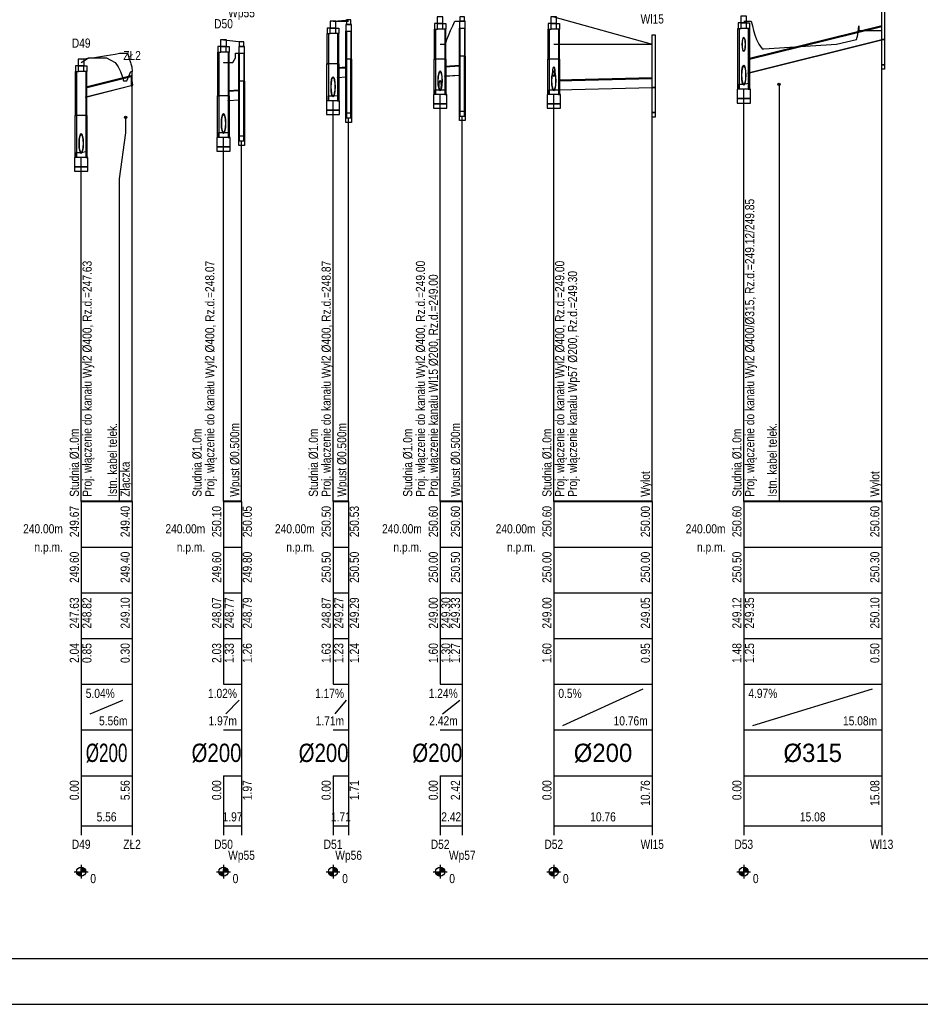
# Model space of a CAD drawing. Header units: metres. Extents: x 0 to 2625, y -705 to 306.
# Tile 13 of 34: x 1070 to 1267, y -705 to -490. Entities that reach past the tile are written whole.
import ezdxf
from ezdxf.enums import TextEntityAlignment as Align

# ---------------------------------------------------------------- set-up
doc = ezdxf.new("R2010")
doc.units = ezdxf.units.M
doc.header["$LTSCALE"] = 0.2
for name, color, linetype in [('Budynki', 7, 'CONTINUOUS'), ('Liczby', 7, 'CONTINUOUS'), ('Linie_opisowe', 7, 'CONTINUOUS'), ('Linie_tabeli', 7, 'CONTINUOUS'), ('Odcinki', 7, 'CONTINUOUS'), ('Opis_PZ', 7, 'CONTINUOUS'), ('Opis_uzbr_n', 7, 'CONTINUOUS'), ('Opis_wl', 7, 'CONTINUOUS'), ('Teren_istn', 3, 'CONTINUOUS'), ('Teren_proj', 2, 'CONTINUOUS'), ('Uzbr_podz', 7, 'CONTINUOUS'), ('warstwa_nr_0', 8, 'CONTINUOUS'), ('Wezly', 7, 'CONTINUOUS')]:
    doc.layers.add(name, color=color, linetype=linetype)
doc.styles.get("Standard").update_dxf_attribs({"font": 'arial.ttf'})

msp = doc.modelspace()

# ---------------------------------------------------------------- linework, layer by layer
at = {"layer": 'Budynki'}
for points in [[(1259.2752, -487.09378), (1259.2752, -494.09378), (1258.6752, -494.09378), (1258.6752, -487.09378)], [(1209.1238, -493.09068), (1209.1238, -504.58238), (1208.5238, -504.58238), (1208.5238, -493.09068)], [(1259.2752, -494.09378), (1259.2752, -499.59378), (1258.6752, -499.59378), (1258.6752, -495.59378), (1258.6752, -495.59378), (1258.6752, -494.09378)], [(1259.2752, -499.59378), (1259.2752, -500.59378), (1258.6752, -500.59378), (1258.6752, -499.59378)], [(1209.1238, -504.58238), (1209.1238, -510.08238), (1208.5238, -510.08238), (1208.5238, -506.08238), (1208.5238, -506.08238), (1208.5238, -504.58238)], [(1209.1238, -510.08238), (1209.1238, -511.08238), (1208.5238, -511.08238), (1208.5238, -510.08238)]]:
    msp.add_lwpolyline(points, close=True, dxfattribs=at)
at = {"layer": 'Liczby'}
for p, q in [((1082.1895, -676.09378), (1085.1895, -676.09378)), ((1082.6919, -676.16358), (1084.6871, -676.02398)), ((1082.6992, -676.23298), (1084.6798, -675.95458)), ((1082.7114, -676.30168), (1084.6676, -675.88588)), ((1082.7282, -676.36938), (1084.6508, -675.81818)), ((1082.7498, -676.43578), (1084.6292, -675.75178)), ((1082.776, -676.50048), (1084.603, -675.68708)), ((1082.8066, -676.56328), (1084.5724, -675.62428)), ((1082.8415, -676.62368), (1084.5375, -675.56388)), ((1082.8805, -676.68158), (1084.4985, -675.50598)), ((1082.9235, -676.73658), (1084.4555, -675.45098)), ((1082.9702, -676.78848), (1084.4088, -675.39908)), ((1083.0204, -676.83688), (1084.3586, -675.35068)), ((1083.0738, -676.88178), (1084.3052, -675.30578)), ((1083.1303, -676.92278), (1084.2487, -675.26478)), ((1083.1895, -676.95978), (1084.1895, -675.22778)), ((1083.2511, -676.99258), (1084.1279, -675.19498)), ((1083.3149, -677.02098), (1084.0641, -675.16658)), ((1083.3805, -677.04488), (1083.9985, -675.14268)), ((1083.4476, -677.06408), (1083.9314, -675.12348)), ((1083.5159, -677.07858), (1083.8631, -675.10898)), ((1083.585, -677.08828), (1083.794, -675.09928)), ((1083.6546, -677.09318), (1083.7244, -675.09438)), ((1083.6895, -674.59378), (1083.6895, -677.59378)), ((1113.3058, -676.09378), (1116.3058, -676.09378)), ((1113.8082, -676.16358), (1115.8034, -676.02398)), ((1113.8155, -676.23298), (1115.7961, -675.95458)), ((1113.8277, -676.30168), (1115.7839, -675.88588)), ((1113.8445, -676.36938), (1115.7671, -675.81818)), ((1113.8661, -676.43578), (1115.7455, -675.75178)), ((1113.8923, -676.50048), (1115.7193, -675.68708)), ((1113.9229, -676.56328), (1115.6887, -675.62428)), ((1113.9578, -676.62368), (1115.6538, -675.56388)), ((1113.9968, -676.68158), (1115.6148, -675.50598)), ((1114.0398, -676.73658), (1115.5718, -675.45098)), ((1114.0865, -676.78848), (1115.5251, -675.39908)), ((1114.1367, -676.83688), (1115.4749, -675.35068)), ((1114.1901, -676.88178), (1115.4215, -675.30578)), ((1114.2466, -676.92278), (1115.365, -675.26478)), ((1114.3058, -676.95978), (1115.3058, -675.22778)), ((1114.3674, -676.99258), (1115.2442, -675.19498)), ((1114.4312, -677.02098), (1115.1804, -675.16658)), ((1114.4968, -677.04488), (1115.1148, -675.14268)), ((1114.5639, -677.06408), (1115.0477, -675.12348)), ((1114.6322, -677.07858), (1114.9794, -675.10898)), ((1114.7013, -677.08828), (1114.9103, -675.09928)), ((1114.7709, -677.09318), (1114.8407, -675.09438)), ((1114.8058, -674.59378), (1114.8058, -677.59378)), ((1137.2438, -676.09378), (1140.2438, -676.09378)), ((1137.7462, -676.16358), (1139.7414, -676.02398)), ((1137.7535, -676.23298), (1139.7341, -675.95458)), ((1137.7657, -676.30168), (1139.7219, -675.88588)), ((1137.7825, -676.36938), (1139.7051, -675.81818)), ((1137.8041, -676.43578), (1139.6835, -675.75178)), ((1137.8303, -676.50048), (1139.6573, -675.68708)), ((1137.8609, -676.56328), (1139.6267, -675.62428)), ((1137.8958, -676.62368), (1139.5918, -675.56388)), ((1137.9348, -676.68158), (1139.5528, -675.50598)), ((1137.9778, -676.73658), (1139.5098, -675.45098)), ((1138.0245, -676.78848), (1139.4631, -675.39908)), ((1138.0747, -676.83688), (1139.4129, -675.35068)), ((1138.1281, -676.88178), (1139.3595, -675.30578)), ((1138.1846, -676.92278), (1139.303, -675.26478)), ((1138.2438, -676.95978), (1139.2438, -675.22778)), ((1138.3054, -676.99258), (1139.1822, -675.19498)), ((1138.3692, -677.02098), (1139.1184, -675.16658)), ((1138.4348, -677.04488), (1139.0528, -675.14268)), ((1138.5019, -677.06408), (1138.9857, -675.12348)), ((1138.5702, -677.07858), (1138.9174, -675.10898)), ((1138.6393, -677.08828), (1138.8483, -675.09928)), ((1138.7089, -677.09318), (1138.7787, -675.09438)), ((1138.7438, -674.59378), (1138.7438, -677.59378)), ((1160.6567, -676.09378), (1163.6567, -676.09378)), ((1161.1591, -676.16358), (1163.1543, -676.02398)), ((1161.1664, -676.23298), (1163.147, -675.95458)), ((1161.1786, -676.30168), (1163.1348, -675.88588)), ((1161.1954, -676.36938), (1163.118, -675.81818)), ((1161.217, -676.43578), (1163.0964, -675.75178)), ((1161.2432, -676.50048), (1163.0702, -675.68708)), ((1161.2738, -676.56328), (1163.0396, -675.62428)), ((1161.3087, -676.62368), (1163.0047, -675.56388)), ((1161.3477, -676.68158), (1162.9657, -675.50598)), ((1161.3907, -676.73658), (1162.9227, -675.45098)), ((1161.4374, -676.78848), (1162.876, -675.39908)), ((1161.4876, -676.83688), (1162.8258, -675.35068)), ((1161.541, -676.88178), (1162.7724, -675.30578)), ((1161.5975, -676.92278), (1162.7159, -675.26478)), ((1161.6567, -676.95978), (1162.6567, -675.22778)), ((1161.7183, -676.99258), (1162.5951, -675.19498)), ((1161.7821, -677.02098), (1162.5313, -675.16658)), ((1161.8477, -677.04488), (1162.4657, -675.14268)), ((1161.9148, -677.06408), (1162.3986, -675.12348)), ((1161.9831, -677.07858), (1162.3303, -675.10898)), ((1162.0522, -677.08828), (1162.2612, -675.09928)), ((1162.1218, -677.09318), (1162.1916, -675.09438)), ((1162.1567, -674.59378), (1162.1567, -677.59378)), ((1185.4963, -676.09378), (1188.4963, -676.09378)), ((1185.9987, -676.16358), (1187.9939, -676.02398)), ((1186.006, -676.23298), (1187.9866, -675.95458)), ((1186.0182, -676.30168), (1187.9744, -675.88588)), ((1186.035, -676.36938), (1187.9576, -675.81818)), ((1186.0566, -676.43578), (1187.936, -675.75178)), ((1186.0828, -676.50048), (1187.9098, -675.68708)), ((1186.1134, -676.56328), (1187.8792, -675.62428)), ((1186.1483, -676.62368), (1187.8443, -675.56388)), ((1186.1873, -676.68158), (1187.8053, -675.50598)), ((1186.2303, -676.73658), (1187.7623, -675.45098)), ((1186.277, -676.78848), (1187.7156, -675.39908)), ((1186.3272, -676.83688), (1187.6654, -675.35068)), ((1186.3806, -676.88178), (1187.612, -675.30578)), ((1186.4371, -676.92278), (1187.5555, -675.26478)), ((1186.4963, -676.95978), (1187.4963, -675.22778)), ((1186.5579, -676.99258), (1187.4347, -675.19498)), ((1186.6217, -677.02098), (1187.3709, -675.16658)), ((1186.6873, -677.04488), (1187.3053, -675.14268)), ((1186.7544, -677.06408), (1187.2382, -675.12348)), ((1186.8227, -677.07858), (1187.1699, -675.10898)), ((1186.8918, -677.08828), (1187.1008, -675.09928)), ((1186.9614, -677.09318), (1187.0312, -675.09438)), ((1186.9963, -674.59378), (1186.9963, -677.59378)), ((1227.0238, -676.09378), (1230.0238, -676.09378)), ((1227.5262, -676.16358), (1229.5214, -676.02398)), ((1227.5335, -676.23298), (1229.5141, -675.95458)), ((1227.5457, -676.30168), (1229.5019, -675.88588)), ((1227.5625, -676.36938), (1229.4851, -675.81818)), ((1227.5841, -676.43578), (1229.4635, -675.75178)), ((1227.6103, -676.50048), (1229.4373, -675.68708)), ((1227.6409, -676.56328), (1229.4067, -675.62428)), ((1227.6758, -676.62368), (1229.3718, -675.56388)), ((1227.7148, -676.68158), (1229.3328, -675.50598)), ((1227.7578, -676.73658), (1229.2898, -675.45098)), ((1227.8045, -676.78848), (1229.2431, -675.39908)), ((1227.8547, -676.83688), (1229.1929, -675.35068)), ((1227.9081, -676.88178), (1229.1395, -675.30578)), ((1227.9646, -676.92278), (1229.083, -675.26478)), ((1228.0238, -676.95978), (1229.0238, -675.22778)), ((1228.0854, -676.99258), (1228.9622, -675.19498)), ((1228.1492, -677.02098), (1228.8984, -675.16658)), ((1228.2148, -677.04488), (1228.8328, -675.14268)), ((1228.2819, -677.06408), (1228.7657, -675.12348)), ((1228.3502, -677.07858), (1228.6974, -675.10898)), ((1228.4193, -677.08828), (1228.6283, -675.09928)), ((1228.4889, -677.09318), (1228.5587, -675.09438)), ((1228.5238, -674.59378), (1228.5238, -677.59378))]:
    msp.add_line(p, q, dxfattribs=at)
for centre in [(1083.6895, -676.09378), (1114.8058, -676.09378), (1138.7438, -676.09378), (1162.1567, -676.09378), (1186.9963, -676.09378), (1228.5238, -676.09378)]:
    msp.add_circle(centre, 1, dxfattribs=at)
at = {"layer": 'Linie_opisowe'}
msp.add_line((1236.2438, -503.88578), (1236.2438, -595.09378), dxfattribs=at)
msp.add_lwpolyline([(1093.4095, -511.09378), (1093.4095, -514.53378), (1092.0058, -524.53378), (1092.0058, -595.09378)], dxfattribs=at)
at = {"layer": 'Linie_tabeli'}
for p, q in [((1083.6895, -595.09378), (1083.6895, -605.09378)), ((1083.6895, -595.09378), (1083.6895, -666.09378)), ((1094.8058, -595.09378), (1094.8058, -605.09378)), ((1094.8058, -595.09378), (1094.8058, -666.09378)), ((1114.8058, -595.09378), (1114.8058, -605.09378)), ((1114.8058, -595.09378), (1114.8058, -635.09378)), ((1118.7438, -595.09378), (1118.7438, -605.09378)), ((1118.7438, -595.09378), (1118.7438, -666.09378)), ((1138.7438, -595.09378), (1138.7438, -605.09378)), ((1138.7438, -595.09378), (1138.7438, -635.09378)), ((1142.1567, -595.09378), (1142.1567, -605.09378)), ((1142.1567, -595.09378), (1142.1567, -666.09378)), ((1162.1567, -595.09378), (1162.1567, -605.09378)), ((1162.1567, -595.09378), (1162.1567, -635.09378)), ((1166.9963, -595.09378), (1166.9963, -605.09378)), ((1166.9963, -595.09378), (1166.9963, -666.09378)), ((1186.9963, -595.09378), (1186.9963, -605.09378)), ((1186.9963, -595.09378), (1186.9963, -666.09378)), ((1208.5238, -595.09378), (1208.5238, -605.09378)), ((1208.5238, -595.09378), (1208.5238, -666.09378)), ((1228.5238, -595.09378), (1228.5238, -605.09378)), ((1228.5238, -595.09378), (1228.5238, -666.09378)), ((1258.6752, -595.09378), (1258.6752, -605.09378)), ((1258.6752, -595.09378), (1258.6752, -666.09378)), ((1083.6895, -605.09378), (1094.8058, -605.09378)), ((1083.6895, -605.09378), (1083.6895, -635.09378)), ((1094.8058, -605.09378), (1094.8058, -635.09378)), ((1114.8058, -605.09378), (1118.7438, -605.09378)), ((1114.8058, -605.09378), (1114.8058, -635.09378)), ((1118.7438, -605.09378), (1118.7438, -635.09378)), ((1138.7438, -605.09378), (1142.1567, -605.09378)), ((1138.7438, -605.09378), (1138.7438, -635.09378)), ((1142.1567, -605.09378), (1142.1567, -635.09378)), ((1162.1567, -605.09378), (1166.9963, -605.09378)), ((1162.1567, -605.09378), (1162.1567, -635.09378)), ((1166.9963, -605.09378), (1166.9963, -635.09378)), ((1186.9963, -605.09378), (1208.5238, -605.09378)), ((1186.9963, -605.09378), (1186.9963, -635.09378)), ((1208.5238, -605.09378), (1208.5238, -635.09378)), ((1228.5238, -605.09378), (1258.6752, -605.09378)), ((1228.5238, -605.09378), (1228.5238, -635.09378)), ((1258.6752, -605.09378), (1258.6752, -635.09378)), ((1083.6895, -615.09378), (1094.8058, -615.09378)), ((1114.8058, -615.09378), (1118.7438, -615.09378)), ((1138.7438, -615.09378), (1142.1567, -615.09378)), ((1162.1567, -615.09378), (1166.9963, -615.09378)), ((1186.9963, -615.09378), (1208.5238, -615.09378)), ((1228.5238, -615.09378), (1258.6752, -615.09378)), ((1083.6895, -625.09378), (1094.8058, -625.09378)), ((1114.8058, -625.09378), (1118.7438, -625.09378)), ((1138.7438, -625.09378), (1142.1567, -625.09378)), ((1162.1567, -625.09378), (1166.9963, -625.09378)), ((1186.9963, -625.09378), (1208.5238, -625.09378)), ((1228.5238, -625.09378), (1258.6752, -625.09378)), ((1083.6895, -635.09378), (1094.8058, -635.09378)), ((1083.6895, -635.09378), (1083.6895, -645.09378)), ((1094.8058, -635.09378), (1094.8058, -645.09378)), ((1114.8058, -635.09378), (1118.7438, -635.09378)), ((1138.7438, -635.09378), (1142.1567, -635.09378)), ((1162.1567, -635.09378), (1166.9963, -635.09378)), ((1186.9963, -635.09378), (1208.5238, -635.09378)), ((1186.9963, -635.09378), (1186.9963, -645.09378)), ((1208.5238, -635.09378), (1208.5238, -645.09378)), ((1228.5238, -635.09378), (1258.6752, -635.09378)), ((1228.5238, -635.09378), (1228.5238, -645.09378)), ((1258.6752, -635.09378), (1258.6752, -645.09378)), ((1188.9963, -644.09378), (1206.5238, -636.09378)), ((1230.5238, -644.09378), (1256.6752, -636.09378)), ((1085.6895, -641.59378), (1092.8058, -638.59378)), ((1115.3058, -641.59378), (1118.2438, -638.59378)), ((1139.2438, -641.59378), (1141.6567, -638.59378)), ((1162.6567, -641.59378), (1166.4963, -638.59378)), ((1083.6895, -645.09378), (1094.8058, -645.09378)), ((1094.8058, -645.09378), (1094.8058, -655.09378)), ((1114.8058, -645.09378), (1118.7438, -645.09378)), ((1118.7438, -645.09378), (1118.7438, -655.09378)), ((1138.7438, -645.09378), (1142.1567, -645.09378)), ((1142.1567, -645.09378), (1142.1567, -655.09378)), ((1162.1567, -645.09378), (1166.9963, -645.09378)), ((1166.9963, -645.09378), (1166.9963, -655.09378)), ((1186.9963, -645.09378), (1208.5238, -645.09378)), ((1208.5238, -645.09378), (1208.5238, -655.09378)), ((1228.5238, -645.09378), (1258.6752, -645.09378)), ((1258.6752, -645.09378), (1258.6752, -655.09378)), ((1083.6895, -655.09378), (1094.8058, -655.09378)), ((1083.6895, -655.09378), (1083.6895, -668.09378)), ((1094.8058, -655.09378), (1094.8058, -668.09378)), ((1114.8058, -655.09378), (1118.7438, -655.09378)), ((1114.8058, -655.09378), (1114.8058, -668.09378)), ((1114.8058, -655.09378), (1114.8058, -666.09378)), ((1118.7438, -655.09378), (1118.7438, -668.09378)), ((1138.7438, -655.09378), (1142.1567, -655.09378)), ((1138.7438, -655.09378), (1138.7438, -668.09378)), ((1138.7438, -655.09378), (1138.7438, -666.09378)), ((1142.1567, -655.09378), (1142.1567, -668.09378)), ((1162.1567, -655.09378), (1166.9963, -655.09378)), ((1162.1567, -655.09378), (1162.1567, -668.09378)), ((1162.1567, -655.09378), (1162.1567, -666.09378)), ((1166.9963, -655.09378), (1166.9963, -668.09378)), ((1186.9963, -655.09378), (1208.5238, -655.09378)), ((1186.9963, -655.09378), (1186.9963, -668.09378)), ((1208.5238, -655.09378), (1208.5238, -668.09378)), ((1228.5238, -655.09378), (1258.6752, -655.09378)), ((1228.5238, -655.09378), (1228.5238, -668.09378)), ((1258.6752, -655.09378), (1258.6752, -668.09378)), ((1083.6895, -666.09378), (1094.8058, -666.09378)), ((1114.8058, -666.09378), (1118.7438, -666.09378)), ((1138.7438, -666.09378), (1142.1567, -666.09378)), ((1162.1567, -666.09378), (1166.9963, -666.09378)), ((1186.9963, -666.09378), (1208.5238, -666.09378)), ((1228.5238, -666.09378), (1258.6752, -666.09378))]:
    msp.add_line(p, q, dxfattribs=at)
msp.add_lwpolyline([(30, -695.09378), (1458.6752, -695.09378), (1458.6752, -418.09378), (30, -418.09378)], close=True, dxfattribs=at)
for points in [[(1094.8058, -595.09378), (1094.8058, -501.09378)], [(1258.6752, -595.09378), (1258.6752, -499.59378)], [(1228.5238, -595.09378), (1228.5238, -504.97648)], [(1138.7438, -595.09378), (1138.7438, -507.51918)], [(1162.1567, -595.09378), (1162.1567, -506.13558)], [(1186.9963, -595.09378), (1186.9963, -506.13558)], [(1208.5238, -595.09378), (1208.5238, -510.08238)], [(1142.1567, -595.09378), (1142.1567, -511.21958)], [(1166.9963, -595.09378), (1166.9963, -510.82048)], [(1114.8058, -595.09378), (1114.8058, -515.54288)], [(1118.7438, -595.09378), (1118.7438, -516.24208)], [(1083.6895, -595.09378), (1083.6895, -519.90258)]]:
    msp.add_lwpolyline(points, dxfattribs=at)
for points in [[(1083.6895, -595.09378, 0.5, 0.5, 0), (1094.8058, -595.09378, 0.5, 0.5, 0)], [(1114.8058, -595.09378, 0.5, 0.5, 0), (1118.7438, -595.09378, 0.5, 0.5, 0)], [(1138.7438, -595.09378, 0.5, 0.5, 0), (1142.1567, -595.09378, 0.5, 0.5, 0)], [(1162.1567, -595.09378, 0.5, 0.5, 0), (1166.9963, -595.09378, 0.5, 0.5, 0)], [(1186.9963, -595.09378, 0.5, 0.5, 0), (1208.5238, -595.09378, 0.5, 0.5, 0)], [(1228.5238, -595.09378, 0.5, 0.5, 0), (1258.6752, -595.09378, 0.5, 0.5, 0)]]:
    msp.add_lwpolyline(points, format="xyseb", dxfattribs=at)
at = {"layer": 'Odcinki'}
for points in [[(1229.5238, -498.48138), (1258.6752, -491.23018), (1258.6752, -491.08698), (1229.5238, -498.33818)], [(1229.5238, -501.34508), (1258.6752, -494.09378), (1258.6752, -494.23698), (1229.5238, -501.48818)], [(1139.7438, -500.36068), (1141.6567, -500.24878), (1141.6567, -500.14878), (1139.7438, -500.26068)], [(1163.1567, -500.05858), (1166.4963, -499.85148), (1166.4963, -499.75148), (1163.1567, -499.95858)], [(1084.6895, -504.64188), (1094.6058, -502.14418), (1094.6058, -502.04418), (1084.6895, -504.54188)], [(1139.7438, -502.36068), (1141.6567, -502.24878), (1141.6567, -502.34878), (1139.7438, -502.46068)], [(1163.1567, -502.05858), (1166.4963, -501.85148), (1166.4963, -501.95148), (1163.1567, -502.15858)], [(1187.9963, -503.09558), (1208.5238, -502.58238), (1208.5238, -502.48238), (1187.9963, -502.99558)], [(1084.6895, -506.64188), (1094.6058, -504.14418), (1094.6058, -504.24418), (1084.6895, -506.74188)], [(1115.8058, -505.39188), (1118.2438, -505.26758), (1118.2438, -505.16758), (1115.8058, -505.29188)], [(1187.9963, -505.09558), (1208.5238, -504.58238), (1208.5238, -504.68238), (1187.9963, -505.19558)], [(1115.8058, -507.39188), (1118.2438, -507.26758), (1118.2438, -507.36758), (1115.8058, -507.49188)]]:
    msp.add_lwpolyline(points, close=True, dxfattribs=at)
at = {"layer": 'Opis_wl'}
for centre, major_axis in [((1228.5238, -495.16198), (0, -1.575)), ((1228.5238, -495.16198), (0, -1.432)), ((1162.1567, -503.12058), (0, -2.2)), ((1162.1567, -503.12058), (0, -2)), ((1186.9963, -503.12058), (0, -2.2)), ((1186.9963, -503.12058), (0, -2)), ((1186.9963, -501.12058), (0, -1.1)), ((1186.9963, -501.12058), (0, -1)), ((1228.5238, -501.87648), (0, -2.2)), ((1228.5238, -501.87648), (0, -2)), ((1138.7438, -504.41918), (0, -2.2)), ((1138.7438, -504.41918), (0, -2)), ((1162.1567, -504.12058), (0, -1.1)), ((1162.1567, -504.12058), (0, -1)), ((1114.8058, -512.44288), (0, -2.2)), ((1114.8058, -512.44288), (0, -2)), ((1083.6895, -516.82258), (0, -2.2)), ((1083.6895, -516.82258), (0, -2))]:
    msp.add_ellipse(centre, major_axis=major_axis, ratio=0.2, dxfattribs=at)
at = {"layer": 'Teren_istn'}
for points in [[(1138.7438, -490.09378), (1141.4476, -490.09378), (1142.1567, -490.09378)], [(1162.1567, -495.09068), (1162.1702, -495.09378), (1163.3398, -495.09378), (1163.6364, -494.09378), (1164.0523, -493.09378), (1164.455, -492.09378), (1164.9003, -491.09378), (1165.4031, -490.09378), (1166.9963, -490.09378)], [(1228.5238, -490.09378), (1230.1588, -490.09378), (1230.4202, -491.09378), (1230.6559, -492.09378), (1230.9587, -493.09378), (1231.3459, -494.09378), (1231.8041, -495.09378), (1232.5553, -496.09378), (1232.9495, -496.09378), (1248.811, -495.09378), (1253.2042, -494.09378), (1253.4455, -493.09378), (1253.6523, -491.09378), (1253.6639, -492.09378), (1258.6752, -492.09378)], [(1186.9963, -495.09068), (1208.5238, -495.09068)], [(1114.8058, -499.07758), (1114.8221, -499.09378), (1116.8582, -499.09378), (1117.419, -498.09378), (1117.4387, -497.09378), (1118.7438, -497.09378)], [(1083.6895, -499.09378), (1085.2726, -498.09378), (1089.1943, -498.09378), (1091.0984, -499.09378), (1091.7936, -500.09378), (1092.3092, -501.09378), (1092.6563, -502.09378), (1092.9078, -503.09378), (1093.6805, -503.09378), (1094.1033, -502.09378), (1094.541, -501.09378), (1094.8058, -501.09378)]]:
    msp.add_lwpolyline(points, dxfattribs=at)
at = {"layer": 'Teren_proj'}
for points in [[(1138.987, -490.09378), (1141.4476, -489.86088), (1142.1567, -489.79378)], [(1186.9963, -489.09378), (1208.5238, -495.09068)], [(1114.8058, -494.13488), (1114.8221, -494.13678), (1116.8582, -494.37398), (1117.419, -494.43938), (1117.4387, -494.44168), (1118.7438, -494.59378)], [(1083.6895, -498.37028), (1085.2726, -498.19128), (1086.134, -498.09378), (1089.1943, -497.57858), (1091.0984, -497.25798), (1091.7936, -497.14088), (1092.0736, -497.09378), (1092.3092, -497.09378), (1092.6563, -497.09378), (1092.9078, -497.09378), (1093.6805, -497.09378), (1093.836, -497.09378), (1094.1033, -497.98288), (1094.1366, -498.09378), (1094.4372, -499.09378), (1094.541, -499.43928), (1094.7378, -500.09378), (1094.8058, -501.09378)]]:
    msp.add_lwpolyline(points, dxfattribs=at)
at = {"layer": 'Uzbr_podz'}
for centre in [(1236.2438, -503.88578), (1093.4095, -511.09378)]:
    msp.add_circle(centre, 0.25, dxfattribs=at)
at = {"layer": 'warstwa_nr_0'}
msp.add_lwpolyline([(0, -705.09378), (1468.6752, -705.09378), (1468.6752, -408.09378), (0, -408.09378)], close=True, dxfattribs=at)
at = {"layer": 'Wezly'}
for p, q in [((1162.7567, -490.59378), (1161.5567, -490.59378)), ((1187.5963, -490.59378), (1186.3963, -490.59378)), ((1229.1238, -490.47168), (1227.9238, -490.47168)), ((1139.3438, -491.59378), (1138.1438, -491.59378)), ((1139.3438, -492.79378), (1138.1438, -492.79378)), ((1162.7567, -491.79378), (1161.5567, -491.79378)), ((1187.5963, -491.79378), (1186.3963, -491.79378)), ((1229.1238, -491.67168), (1227.9238, -491.67168)), ((1115.4058, -495.63488), (1114.2058, -495.63488)), ((1115.4058, -496.83488), (1114.2058, -496.83488)), ((1139.8638, -499.39378), (1137.6238, -499.39378)), ((1142.6567, -498.39378), (1141.6567, -498.39378)), ((1163.2767, -498.39378), (1161.0367, -498.39378)), ((1167.4963, -497.69378), (1166.4963, -497.69378)), ((1188.1163, -498.39378), (1185.8763, -498.39378)), ((1084.2895, -499.87028), (1083.0895, -499.87028)), ((1084.2895, -501.07028), (1083.0895, -501.07028)), ((1094.8058, -503.06898), (1094.6058, -502.04418)), ((1094.6058, -502.04418), (1094.6058, -504.24418)), ((1094.8058, -503.11898), (1094.6058, -502.14418)), ((1095.0058, -504.09378), (1094.8058, -503.06898)), ((1095.0058, -504.09378), (1094.8058, -503.11898)), ((1119.2438, -503.19378), (1118.2438, -503.19378)), ((1094.6058, -504.14418), (1094.8058, -504.11898)), ((1094.6058, -504.24418), (1094.8058, -504.16898)), ((1094.8058, -504.11898), (1095.0058, -504.09378)), ((1094.8058, -504.16898), (1095.0058, -504.09378)), ((1095.0058, -504.09378), (1095.0058, -504.09378)), ((1115.9258, -506.43488), (1113.6858, -506.43488)), ((1084.8095, -510.67028), (1082.5695, -510.67028))]:
    msp.add_line(p, q, dxfattribs=at)
for points in [[(1138.1198, -491.59378), (1139.3678, -491.59378), (1139.3678, -490.09378), (1138.1198, -490.09378)], [(1141.5317, -492.29378), (1142.7817, -492.29378), (1142.7817, -490.79378), (1141.5317, -490.79378)], [(1141.6567, -490.79378), (1142.6567, -490.79378), (1142.6567, -489.79378), (1141.6567, -489.79378)], [(1161.5567, -490.59378), (1160.9067, -490.59378), (1160.9067, -491.79378), (1161.5567, -491.79378)], [(1161.5327, -490.59378), (1162.7807, -490.59378), (1162.7807, -489.09378), (1161.5327, -489.09378)], [(1162.7567, -490.59378), (1163.4067, -490.59378), (1163.4067, -491.79378), (1162.7567, -491.79378)], [(1166.3713, -491.59378), (1167.6213, -491.59378), (1167.6213, -490.09378), (1166.3713, -490.09378)], [(1166.4963, -490.09378), (1167.4963, -490.09378), (1167.4963, -489.09378), (1166.4963, -489.09378)], [(1186.3963, -490.59378), (1185.7463, -490.59378), (1185.7463, -491.79378), (1186.3963, -491.79378)], [(1186.3723, -490.59378), (1187.6203, -490.59378), (1187.6203, -489.09378), (1186.3723, -489.09378)], [(1187.5963, -490.59378), (1188.2463, -490.59378), (1188.2463, -491.79378), (1187.5963, -491.79378)], [(1227.9238, -490.47168), (1227.2738, -490.47168), (1227.2738, -491.67168), (1227.9238, -491.67168)], [(1227.8998, -490.47168), (1229.1478, -490.47168), (1229.1478, -488.97168), (1227.8998, -488.97168)], [(1229.1238, -490.47168), (1229.7738, -490.47168), (1229.7738, -491.67168), (1229.1238, -491.67168)], [(1138.1438, -491.59378), (1137.4938, -491.59378), (1137.4938, -492.79378), (1138.1438, -492.79378)], [(1137.7438, -499.39378), (1137.4938, -499.39378), (1137.4938, -492.79378), (1137.7438, -492.79378)], [(1139.3438, -491.59378), (1139.9938, -491.59378), (1139.9938, -492.79378), (1139.3438, -492.79378)], [(1139.7438, -499.39378), (1139.9938, -499.39378), (1139.9938, -492.79378), (1139.7438, -492.79378)], [(1141.6567, -498.39378), (1141.5317, -498.39378), (1141.5317, -492.29378), (1141.6567, -492.29378)], [(1142.6567, -498.39378), (1142.7817, -498.39378), (1142.7817, -492.29378), (1142.6567, -492.29378)], [(1161.1567, -498.39378), (1160.9067, -498.39378), (1160.9067, -491.79378), (1161.1567, -491.79378)], [(1163.1567, -498.39378), (1163.4067, -498.39378), (1163.4067, -491.79378), (1163.1567, -491.79378)], [(1166.4963, -497.69378), (1166.3713, -497.69378), (1166.3713, -491.59378), (1166.4963, -491.59378)], [(1167.4963, -497.69378), (1167.6213, -497.69378), (1167.6213, -491.59378), (1167.4963, -491.59378)], [(1185.9963, -498.39378), (1185.7463, -498.39378), (1185.7463, -491.79378), (1185.9963, -491.79378)], [(1187.9963, -498.39378), (1188.2463, -498.39378), (1188.2463, -491.79378), (1187.9963, -491.79378)], [(1227.5238, -504.97648), (1227.2038, -504.97648), (1227.2038, -491.67168), (1227.5238, -491.67168)], [(1229.5238, -504.97648), (1229.8438, -504.97648), (1229.8438, -491.67168), (1229.5238, -491.67168)], [(1114.1818, -495.63488), (1115.4298, -495.63488), (1115.4298, -494.13488), (1114.1818, -494.13488)], [(1118.2438, -495.59378), (1119.2438, -495.59378), (1119.2438, -494.59378), (1118.2438, -494.59378)], [(1114.2058, -495.63488), (1113.5558, -495.63488), (1113.5558, -496.83488), (1114.2058, -496.83488)], [(1113.8058, -506.43488), (1113.5558, -506.43488), (1113.5558, -496.83488), (1113.8058, -496.83488)], [(1115.4058, -495.63488), (1116.0558, -495.63488), (1116.0558, -496.83488), (1115.4058, -496.83488)], [(1115.8058, -506.43488), (1116.0558, -506.43488), (1116.0558, -496.83488), (1115.8058, -496.83488)], [(1118.1188, -497.09378), (1119.3688, -497.09378), (1119.3688, -495.59378), (1118.1188, -495.59378)], [(1118.2438, -503.19378), (1118.1188, -503.19378), (1118.1188, -497.09378), (1118.2438, -497.09378)], [(1119.2438, -503.19378), (1119.3688, -503.19378), (1119.3688, -497.09378), (1119.2438, -497.09378)], [(1083.0655, -499.87028), (1084.3135, -499.87028), (1084.3135, -498.37028), (1083.0655, -498.37028)], [(1137.7438, -507.51918), (1137.4238, -507.51918), (1137.4238, -499.39378), (1137.7438, -499.39378)], [(1139.7438, -507.51918), (1140.0638, -507.51918), (1140.0638, -499.39378), (1139.7438, -499.39378)], [(1142.1567, -511.21958), (1142.6567, -511.21958), (1142.6567, -498.39378), (1142.6983, -498.39378), (1142.7817, -498.39378), (1142.7817, -512.21958), (1142.1567, -512.21958), (1142.1567, -512.21958), (1141.5317, -512.21958), (1141.5317, -498.39378), (1141.615, -498.39378), (1141.6567, -498.39378), (1141.6567, -511.21958)], [(1161.1567, -506.13558), (1160.8367, -506.13558), (1160.8367, -498.39378), (1161.1567, -498.39378)], [(1163.1567, -506.13558), (1163.4767, -506.13558), (1163.4767, -498.39378), (1163.1567, -498.39378)], [(1166.9963, -510.82048), (1167.4963, -510.82048), (1167.4963, -497.69378), (1167.5379, -497.69378), (1167.6213, -497.69378), (1167.6213, -511.82048), (1166.9963, -511.82048), (1166.9963, -511.82048), (1166.3713, -511.82048), (1166.3713, -497.69378), (1166.4546, -497.69378), (1166.4963, -497.69378), (1166.4963, -510.82048)], [(1185.9963, -506.13558), (1185.6763, -506.13558), (1185.6763, -498.39378), (1185.9963, -498.39378)], [(1187.9963, -506.13558), (1188.3163, -506.13558), (1188.3163, -498.39378), (1187.9963, -498.39378)], [(1083.0895, -499.87028), (1082.4395, -499.87028), (1082.4395, -501.07028), (1083.0895, -501.07028)], [(1082.6895, -510.67028), (1082.4395, -510.67028), (1082.4395, -501.07028), (1082.6895, -501.07028)], [(1084.2895, -499.87028), (1084.9395, -499.87028), (1084.9395, -501.07028), (1084.2895, -501.07028)], [(1084.6895, -510.67028), (1084.9395, -510.67028), (1084.9395, -501.07028), (1084.6895, -501.07028)], [(1118.7438, -516.24208), (1119.2438, -516.24208), (1119.2438, -503.19378), (1119.2855, -503.19378), (1119.3688, -503.19378), (1119.3688, -517.24208), (1118.7438, -517.24208), (1118.7438, -517.24208), (1118.1188, -517.24208), (1118.1188, -503.19378), (1118.2021, -503.19378), (1118.2438, -503.19378), (1118.2438, -516.24208)], [(1228.5238, -504.97648), (1227.5238, -504.97648), (1227.5238, -503.87648), (1228.5238, -503.87648), (1229.5238, -503.62508), (1229.5238, -504.97648)], [(1162.1567, -506.13558), (1161.1567, -506.13558), (1161.1567, -505.12058), (1162.1567, -505.12058), (1163.1567, -505.05858), (1163.1567, -506.13558)], [(1186.9963, -506.13558), (1185.9963, -506.13558), (1185.9963, -505.12058), (1186.9963, -505.12058), (1187.9963, -505.09558), (1187.9963, -506.13558)], [(1227.0838, -506.97648), (1229.9638, -506.97648), (1229.9638, -504.97648), (1227.0838, -504.97648)], [(1113.8058, -515.54288), (1113.4858, -515.54288), (1113.4858, -506.43488), (1113.8058, -506.43488)], [(1115.8058, -515.54288), (1116.1258, -515.54288), (1116.1258, -506.43488), (1115.8058, -506.43488)], [(1137.3038, -509.51918), (1140.1838, -509.51918), (1140.1838, -507.51918), (1137.3038, -507.51918)], [(1138.7438, -507.51918), (1137.7438, -507.51918), (1137.7438, -506.41918), (1138.7438, -506.41918), (1139.7438, -506.36068), (1139.7438, -507.51918)], [(1160.7167, -508.13558), (1163.5967, -508.13558), (1163.5967, -506.13558), (1160.7167, -506.13558)], [(1160.7167, -509.13558), (1163.5967, -509.13558), (1163.5967, -508.13558), (1160.7167, -508.13558)], [(1185.5563, -508.13558), (1188.4363, -508.13558), (1188.4363, -506.13558), (1185.5563, -506.13558)], [(1185.5563, -509.13558), (1188.4363, -509.13558), (1188.4363, -508.13558), (1185.5563, -508.13558)], [(1227.0838, -507.97648), (1229.9638, -507.97648), (1229.9638, -506.97648), (1227.0838, -506.97648)], [(1137.3038, -510.51918), (1140.1838, -510.51918), (1140.1838, -509.51918), (1137.3038, -509.51918)], [(1141.6567, -511.21958), (1142.6567, -511.21958), (1142.6567, -510.21958), (1141.6567, -510.21958)], [(1166.4963, -510.82048), (1167.4963, -510.82048), (1167.4963, -509.82048), (1166.4963, -509.82048)], [(1082.6895, -519.90258), (1082.3695, -519.90258), (1082.3695, -510.67028), (1082.6895, -510.67028)], [(1084.6895, -519.90258), (1085.0095, -519.90258), (1085.0095, -510.67028), (1084.6895, -510.67028)], [(1114.8058, -515.54288), (1113.8058, -515.54288), (1113.8058, -514.44288), (1114.8058, -514.44288), (1115.8058, -514.39188), (1115.8058, -515.54288)], [(1113.3658, -517.54288), (1116.2458, -517.54288), (1116.2458, -515.54288), (1113.3658, -515.54288)], [(1118.2438, -516.24208), (1119.2438, -516.24208), (1119.2438, -515.24208), (1118.2438, -515.24208)], [(1083.6895, -519.90258), (1082.6895, -519.90258), (1082.6895, -518.82258), (1083.6895, -518.82258), (1084.6895, -518.57188), (1084.6895, -519.90258)], [(1113.3658, -518.54288), (1116.2458, -518.54288), (1116.2458, -517.54288), (1113.3658, -517.54288)], [(1082.2495, -521.90258), (1085.1295, -521.90258), (1085.1295, -519.90258), (1082.2495, -519.90258)], [(1082.2495, -522.90258), (1085.1295, -522.90258), (1085.1295, -521.90258), (1082.2495, -521.90258)]]:
    msp.add_lwpolyline(points, close=True, dxfattribs=at)

# ---------------------------------------------------------------- texts
at = {"layer": 'Liczby', "width": 0.8}
for s, p in [('Wp55', (1118.7438, -489.23488)), ('Wl15', (1208.5238, -490.59068)), ('D50', (1114.8058, -491.63488)), ('D49', (1083.6895, -495.87028)), ('ZŁ2', (1094.8058, -498.59378)), ('5.56', (1089.2477, -665.09378)), ('1.97', (1116.7748, -665.09378)), ('1.71', (1140.4502, -665.09378)), ('2.42', (1164.5765, -665.09378)), ('10.76', (1197.76, -665.09378)), ('15.08', (1243.5995, -665.09378)), ('D49', (1083.6895, -671.09378)), ('ZŁ2', (1094.8058, -671.09378)), ('D50', (1114.8058, -671.09378)), ('D51', (1138.7438, -671.09378)), ('D52', (1162.1567, -671.09378)), ('D52', (1186.9963, -671.09378)), ('Wl15', (1208.5238, -671.09378)), ('D53', (1228.5238, -671.09378)), ('Wl13', (1258.6752, -671.09378)), ('Wp55', (1118.7438, -673.49378)), ('Wp56', (1142.1567, -673.49378)), ('Wp57', (1166.9963, -673.49378))]:
    msp.add_text(s, height=2, dxfattribs=at).set_placement(p, align=Align.CENTER)
for s, p in [('249.67', (1083.1895, -596.09378)), ('249.40', (1094.3058, -596.09378)), ('250.10', (1114.3058, -596.09378)), ('250.05', (1120.9938, -596.09378)), ('250.50', (1138.2438, -596.09378)), ('250.53', (1144.4067, -596.09378)), ('250.60', (1161.6567, -596.09378)), ('250.60', (1166.4963, -596.09378)), ('250.60', (1186.4963, -596.09378)), ('250.00', (1208.0238, -596.09378)), ('250.60', (1228.0238, -596.09378)), ('250.60', (1258.1752, -596.09378)), ('249.60', (1083.1895, -606.09378)), ('249.40', (1094.3058, -606.09378)), ('249.60', (1114.3058, -606.09378)), ('249.80', (1120.9938, -606.09378)), ('250.50', (1138.2438, -606.09378)), ('250.50', (1144.4067, -606.09378)), ('250.00', (1161.6567, -606.09378)), ('250.50', (1166.4963, -606.09378)), ('250.00', (1186.4963, -606.09378)), ('250.00', (1208.0238, -606.09378)), ('250.50', (1228.0238, -606.09378)), ('250.30', (1258.1752, -606.09378)), ('247.63', (1083.1895, -616.09378)), ('248.82', (1085.9395, -616.09378)), ('249.10', (1094.3058, -616.09378)), ('248.07', (1114.3058, -616.09378)), ('248.77', (1117.0558, -616.09378)), ('248.79', (1120.9938, -616.09378)), ('248.87', (1138.2438, -616.09378)), ('249.27', (1140.9938, -616.09378)), ('249.29', (1144.4067, -616.09378)), ('249.00', (1161.6567, -616.09378)), ('249.30', (1164.4067, -616.09378)), ('249.33', (1166.4963, -616.09378)), ('249.00', (1186.4963, -616.09378)), ('249.05', (1208.0238, -616.09378)), ('249.12', (1228.0238, -616.09378)), ('249.35', (1230.7738, -616.09378)), ('250.10', (1258.1752, -616.09378)), ('2.04', (1083.1895, -626.09378)), ('0.85', (1085.9395, -626.09378)), ('0.30', (1094.3058, -626.09378)), ('2.03', (1114.3058, -626.09378)), ('1.33', (1117.0558, -626.09378)), ('1.26', (1120.9938, -626.09378)), ('1.63', (1138.2438, -626.09378)), ('1.23', (1140.9938, -626.09378)), ('1.24', (1144.4067, -626.09378)), ('1.60', (1161.6567, -626.09378)), ('1.30', (1164.4067, -626.09378)), ('1.27', (1166.4963, -626.09378)), ('1.60', (1186.4963, -626.09378)), ('0.95', (1208.0238, -626.09378)), ('1.48', (1228.0238, -626.09378)), ('1.25', (1230.7738, -626.09378)), ('0.50', (1258.1752, -626.09378)), ('0.00', (1083.1895, -656.09378)), ('5.56', (1094.3058, -656.09378)), ('0.00', (1114.3058, -656.09378)), ('1.97', (1120.9938, -656.09378)), ('0.00', (1138.2438, -656.09378)), ('1.71', (1144.4067, -656.09378)), ('0.00', (1161.6567, -656.09378)), ('2.42', (1166.4963, -656.09378)), ('0.00', (1186.4963, -656.09378)), ('10.76', (1208.0238, -656.09378)), ('0.00', (1228.0238, -656.09378)), ('15.08', (1258.1752, -656.09378))]:
    msp.add_text(s, height=2, rotation=90, dxfattribs=at).set_placement(p, align=Align.RIGHT)
for s, p in [('5.04%', (1084.6895, -638.09378)), ('0.5%', (1187.9963, -638.09378)), ('4.97%', (1229.5238, -638.09378)), ('0', (1085.6895, -678.59378)), ('0', (1116.8058, -678.59378)), ('0', (1140.7438, -678.59378)), ('0', (1164.1567, -678.59378)), ('0', (1188.9963, -678.59378)), ('0', (1230.5238, -678.59378))]:
    msp.add_text(s, height=2, dxfattribs=at).set_placement(p)
for s, height, p in [('1.02%', 2, (1117.7438, -638.09378)), ('1.17%', 2, (1141.1567, -638.09378)), ('1.24%', 2, (1165.9963, -638.09378)), ('5.56m', 2, (1093.8058, -644.09378)), ('1.97m', 2, (1117.7438, -644.09378)), ('1.71m', 2, (1141.1567, -644.09378)), ('2.42m', 2, (1165.9963, -644.09378)), ('10.76m', 2, (1207.5238, -644.09378)), ('15.08m', 2, (1257.6752, -644.09378)), ('%%C200', 4, (1118.7438, -652.09378)), ('%%C200', 4, (1142.1567, -652.09378)), ('%%C200', 4, (1166.9963, -652.09378))]:
    msp.add_text(s, height=height, dxfattribs=at).set_placement(p, align=Align.RIGHT)
at = {"layer": 'Liczby'}
for s, width, p, p2 in [('%%C200', 0.666891, (1084.6895, -652.09378), (1093.8058, -652.09378)), ('%%C200', 0.936367, (1191.36, -652.09378), (1204.16, -652.09378)), ('%%C315', 0.936367, (1237.1995, -652.09378), (1249.9995, -652.09378))]:
    msp.add_text(s, height=4, dxfattribs=dict(at, width=width)).set_placement(p, p2, align=Align.FIT)
at = {"layer": 'Linie_tabeli', "width": 0.8}
for s, p in [('240.00m', (1079.6895, -602.09378)), ('240.00m', (1110.8058, -602.09378)), ('240.00m', (1134.7438, -602.09378)), ('240.00m', (1158.1567, -602.09378)), ('240.00m', (1182.9963, -602.09378)), ('240.00m', (1224.5238, -602.09378)), ('n.p.m.', (1079.6895, -606.09378)), ('n.p.m.', (1110.8058, -606.09378)), ('n.p.m.', (1134.7438, -606.09378)), ('n.p.m.', (1158.1567, -606.09378)), ('n.p.m.', (1182.9963, -606.09378)), ('n.p.m.', (1224.5238, -606.09378))]:
    msp.add_text(s, height=2, dxfattribs=at).set_placement(p, align=Align.RIGHT)
at = {"layer": 'Opis_PZ', "width": 0.8}
for s, p in [('Studnia %%C1.0m', (1083.1895, -594.09378)), ('Studnia %%C1.0m', (1110.0058, -594.09378)), ('Wpust %%C0.500m', (1118.2438, -594.09378)), ('Studnia %%C1.0m', (1135.4438, -594.09378)), ('Wpust %%C0.500m', (1141.6567, -594.09378)), ('Studnia %%C1.0m', (1156.0567, -594.09378)), ('Wpust %%C0.500m', (1166.4963, -594.09378)), ('Studnia %%C1.0m', (1186.4963, -594.09378)), ('Studnia %%C1.0m', (1228.0238, -594.09378)), ('Złączka', (1094.3058, -594.09378)), ('Wylot', (1208.0238, -594.09378)), ('Wylot', (1258.1752, -594.09378))]:
    msp.add_text(s, height=2, rotation=90, dxfattribs=at).set_placement(p)
at = {"layer": 'Opis_uzbr_n', "width": 0.8}
for p in [(1091.5058, -594.09378), (1235.7438, -594.09378)]:
    msp.add_text('Istn. kabel telek.', height=2, rotation=90, dxfattribs=at).set_placement(p)
at = {"layer": 'Opis_wl', "width": 0.8}
for s, p in [('Proj. włączenie do kanału Wyl2 %%C400/%%C315, Rz.d.=249.12/249.85', (1230.8238, -594.09378)), ('Proj. włączenie do kanału Wyl2 %%C400, Rz.d.=247.63', (1085.9895, -594.09378)), ('Proj. włączenie do kanału Wyl2 %%C400, Rz.d.=248.07', (1112.8058, -594.09378)), ('Proj. włączenie do kanału Wyl2 %%C400, Rz.d.=248.87', (1138.2438, -594.09378)), ('Proj. włączenie do kanału Wyl2 %%C400, Rz.d.=249.00', (1158.8567, -594.09378)), ('Proj. włączenie do kanału Wyl2 %%C400, Rz.d.=249.00', (1189.2963, -594.09378)), ('Proj. włączenie kanału Wl15 %%C200, Rz.d.=249.00', (1161.6567, -594.09378)), ('Proj. włączenie kanału Wp57 %%C200, Rz.d.=249.30', (1192.0963, -594.09378))]:
    msp.add_text(s, height=2, rotation=90, dxfattribs=at).set_placement(p)

doc.saveas('drawing.dxf')
